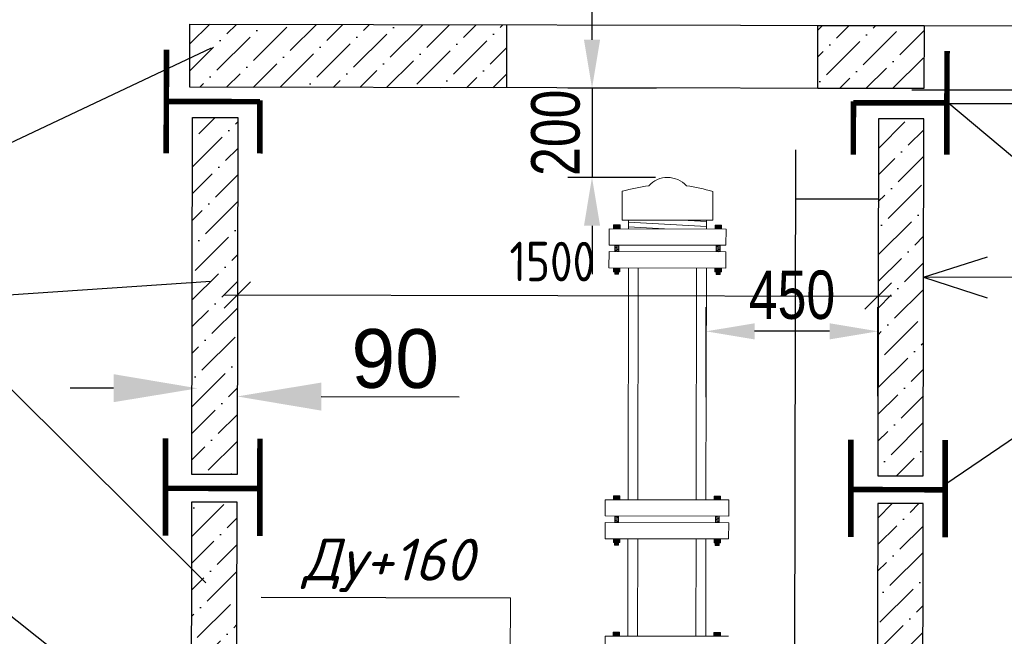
# Model space of a CAD drawing. Extents: x 0 to 361260, y 0 to 4201817.
# Tile 42 of 256: x 360244 to 360295, y 4194956 to 4194988. Entities that reach past the tile are written whole.
import ezdxf

# ---------------------------------------------------------------- set-up
doc = ezdxf.new("R2010")
doc.units = 0
doc.header["$LTSCALE"] = 0.5
doc.header["$MEASUREMENT"] = 0
doc.header["$PDMODE"] = 32
doc.header["$PDSIZE"] = 0.3
doc.layers.add("navro'z", color=7, linetype='Continuous')
doc.styles.add('Nurbek', font='isocpeui.ttf')
doc.styles.add('ROMANS', font='romans.shx', dxfattribs={"width": 0.8})
doc.dimstyles.new('ISO-25', dxfattribs={"dimtxt": 2.5, "dimasz": 2.5, "dimexe": 1.25, "dimexo": 0.625, "dimtad": 1, "dimtxsty": 'Standard', "dimcen": 2.5, "dimadec": 0, "dimazin": 0, "dimtfac": 1, "dimtmove": 0, "dimatfit": 3, "dimfxl": 1, "dimarcsym": 0})
pattern_1 = [(44.89306, (347835.6404, 4193298.0369), (0.51973879, 1.89179207), [2.43342293, -0.48668459, 0, -0.48668459])]
pattern_2 = [(44.89306, (349257.8296, 4193651.0713), (0.51973879, 1.89179207), [2.43342293, -0.48668459, 0, -0.48668459])]
pattern_3 = [(44.89306, (358041.4773, 4198334.1544), (0.5197388, 1.89179207), [2.43342293, -0.4866846, 0, -0.4866846])]

# ---------------------------------------------------------------- blocks, each defined once
blk = doc.blocks.new('_Oblique')
at = {"color": 0, "linetype": 'ByBlock', "lineweight": -2}
blk.add_line((-0.5, -0.5), (0.5, 0.5), dxfattribs=at)
blk = doc.blocks.new('*D386')
at = {"color": 0, "lineweight": -2, "transparency": 16777216}
for p, q in [((360273.207, 4194987.001), (360273.207, 4194989.501)), ((360276.544, 4194984.501), (360271.957, 4194984.501)), ((360273.207, 4194984.501), (360273.207, 4194979.884)), ((360276.487, 4194979.884), (360271.957, 4194979.884)), ((360273.207, 4194977.384), (360273.207, 4194974.884))]:
    blk.add_line(p, q, dxfattribs=at)
at = {"color": 0, "lineweight": 106, "transparency": 16777216}
for points in [[(360272.791, 4194987.001), (360273.624, 4194987.001), (360273.207, 4194984.501)], [(360272.791, 4194977.384), (360273.624, 4194977.384), (360273.207, 4194979.884)]]:
    blk.add_solid(points, dxfattribs=at)
at = {"layer": 'Defpoints', "color": 0, "lineweight": 106, "transparency": 16777216}
for p in [(360277.169, 4194984.501), (360273.207, 4194979.884), (360277.112, 4194979.884)]:
    blk.add_point(p, dxfattribs=at)
at = {"color": 0, "transparency": 16777216, "insert": (360271.332, 4194982.193), "char_height": 2.5, "attachment_point": 5, "rotation": 90}
blk.add_mtext('{\\W0.8;200}', dxfattribs=at)
blk = doc.blocks.new('*D385')
at = {"color": 0, "lineweight": -2, "transparency": 16777216}
for p, q in [((360279.104, 4194968.528), (360279.104, 4194973.178)), ((360287.98, 4194968.584), (360287.98, 4194973.178)), ((360285.48, 4194971.928), (360281.604, 4194971.928))]:
    blk.add_line(p, q, dxfattribs=at)
at = {"color": 0, "lineweight": 106, "transparency": 16777216}
for points in [[(360281.604, 4194972.344), (360281.604, 4194971.511), (360279.104, 4194971.928)], [(360285.48, 4194972.344), (360285.48, 4194971.511), (360287.98, 4194971.928)]]:
    blk.add_solid(points, dxfattribs=at)
at = {"layer": 'Defpoints', "color": 0, "lineweight": 106, "transparency": 16777216}
for p in [(360279.104, 4194971.928), (360279.104, 4194967.903, -185.215), (360287.98, 4194967.959)]:
    blk.add_point(p, dxfattribs=at)
at = {"color": 0, "transparency": 16777216, "insert": (360283.542, 4194973.803), "char_height": 2.5, "attachment_point": 5}
blk.add_mtext('{\\W0.8;450}', dxfattribs=at)

msp = doc.modelspace()

# ---------------------------------------------------------------- hatches: boundary and pattern name
at = {"linetype": 'ByBlock', "lineweight": 0, "transparency": 33554687}
for points in [[(360274.655, 4194977.426), (360274.32, 4194977.427), (360274.319, 4194977.226), (360274.655, 4194977.225)], [(360279.563, 4194977.417), (360279.899, 4194977.417), (360279.899, 4194977.215), (360279.563, 4194977.216)], [(360274.651, 4194975.211), (360274.316, 4194975.212), (360274.315, 4194975.011), (360274.651, 4194975.01)], [(360279.559, 4194975.202), (360279.895, 4194975.202), (360279.894, 4194975), (360279.559, 4194975.001)], [(360274.649, 4194963.42), (360274.313, 4194963.42), (360274.313, 4194963.219), (360274.648, 4194963.218)], [(360279.515, 4194963.411), (360279.851, 4194963.41), (360279.851, 4194963.209), (360279.515, 4194963.209)], [(360274.645, 4194961.204), (360274.309, 4194961.205), (360274.309, 4194961.004), (360274.644, 4194961.003)], [(360279.511, 4194961.195), (360279.847, 4194961.195), (360279.847, 4194960.993), (360279.511, 4194960.994)], [(360274.636, 4194956.371), (360274.3, 4194956.372), (360274.3, 4194956.171), (360274.635, 4194956.17)], [(360279.502, 4194956.362), (360279.838, 4194956.362), (360279.838, 4194956.16), (360279.502, 4194956.161)]]:
    msp.add_hatch(color=8, dxfattribs=at).paths.add_polyline_path(points)
at = {"layer": "navro'z", "transparency": 33554687}
h = msp.add_hatch(dxfattribs=at)
h.set_pattern_fill('ANSI36', color=254, scale=0.306573, angle=-0.1069, style=0)
h.set_pattern_definition(pattern_2)
h.paths.add_polyline_path([(360268.796, 4194987.774), (360252.428, 4194987.804), (360252.422, 4194984.547), (360268.79, 4194984.517)])
h.paths.add_polyline_path([(360290.36, 4194987.733), (360284.873, 4194987.744), (360284.866, 4194984.487), (360290.353, 4194984.477)])
h = msp.add_hatch(dxfattribs=at)
h.set_pattern_fill('ANSI36', color=0, scale=0.306573, angle=-0.1069, style=0)
h.set_pattern_definition(pattern_2)
h.paths.add_polyline_path([(360268.796, 4194987.774), (360252.428, 4194987.804), (360252.422, 4194984.547), (360268.79, 4194984.517)])
h.paths.add_polyline_path([(360290.36, 4194987.733), (360284.873, 4194987.744), (360284.866, 4194984.487), (360290.353, 4194984.477)])
h = msp.add_hatch(dxfattribs=at)
h.set_pattern_fill('ANSI36', color=254, scale=0.306573, angle=-0.1069, style=0)
h.set_pattern_definition(pattern_1)
h.paths.add_polyline_path([(360290.353, 4194982.912), (360288.008, 4194982.916), (360287.974, 4194964.46), (360290.319, 4194964.455)])
h.paths.add_polyline_path([(360254.903, 4194982.978), (360252.558, 4194982.982), (360252.524, 4194964.526), (360254.869, 4194964.522)])
h = msp.add_hatch(dxfattribs=at)
h.set_pattern_fill('ANSI36', color=0, scale=0.306573, angle=-0.1069, style=0)
h.set_pattern_definition(pattern_1)
h.paths.add_polyline_path([(360290.353, 4194982.912), (360288.008, 4194982.916), (360287.974, 4194964.46), (360290.319, 4194964.455)])
h.paths.add_polyline_path([(360254.903, 4194982.978), (360252.558, 4194982.982), (360252.524, 4194964.526), (360254.869, 4194964.522)])
h = msp.add_hatch(dxfattribs=at)
h.set_pattern_fill('ANSI36', color=0, scale=0.306573, angle=-0.1069, style=0)
h.set_pattern_definition(pattern_3)
h.paths.add_polyline_path([(360254.866, 4194963.09), (360252.521, 4194963.094), (360252.499, 4194951.245), (360254.844, 4194951.241)])
h.paths.add_polyline_path([(360254.832, 4194944.705), (360252.487, 4194944.709), (360252.47, 4194935.441), (360254.814, 4194935.437)])
h = msp.add_hatch(dxfattribs=at)
h.set_pattern_fill('ANSI36', color=0, scale=0.306573, angle=-0.1069, style=0)
h.set_pattern_definition(pattern_3)
h.paths.add_polyline_path([(360290.316, 4194963.024), (360287.971, 4194963.028), (360287.948, 4194950.861), (360290.293, 4194950.857)])
h.paths.add_polyline_path([(360290.282, 4194944.639), (360287.937, 4194944.643), (360287.919, 4194935.375), (360290.264, 4194935.37)])

# ---------------------------------------------------------------- linework, layer by layer
at = {"color": 7, "linetype": 'ByBlock', "lineweight": 0, "transparency": 33554687}
for p, q in [((360274.771, 4194977.682), (360274.773, 4194979.169)), ((360279.449, 4194977.673), (360279.452, 4194979.16)), ((360274.771, 4194977.682), (360279.449, 4194977.673)), ((360275.096, 4194977.681), (360275.095, 4194977.224)), ((360275.096, 4194977.578), (360279.123, 4194977.352)), ((360277.867, 4194977.676), (360279.124, 4194977.605)), ((360279.124, 4194977.673), (360279.123, 4194977.217)), ((360274.088, 4194977.226), (360274.087, 4194976.387)), ((360280.13, 4194977.215), (360274.088, 4194977.226)), ((360274.319, 4194977.226), (360274.32, 4194977.427)), ((360274.32, 4194977.427), (360274.655, 4194977.426)), ((360274.655, 4194977.225), (360274.655, 4194977.426)), ((360275.095, 4194977.325), (360276.951, 4194977.221)), ((360279.563, 4194977.216), (360279.563, 4194977.417)), ((360279.899, 4194977.417), (360279.563, 4194977.417)), ((360279.899, 4194977.215), (360279.899, 4194977.417)), ((360280.13, 4194977.215), (360280.128, 4194976.376)), ((360274.086, 4194976.051), (360274.085, 4194975.212)), ((360280.127, 4194976.04), (360274.086, 4194976.051)), ((360280.128, 4194976.376), (360274.087, 4194976.387)), ((360274.385, 4194976.387), (360274.384, 4194976.051)), ((360274.384, 4194976.104), (360274.586, 4194976.078)), ((360274.384, 4194976.06), (360274.456, 4194976.051)), ((360274.385, 4194976.37), (360274.586, 4194976.343)), ((360274.385, 4194976.325), (360274.586, 4194976.299)), ((360274.385, 4194976.281), (360274.586, 4194976.255)), ((360274.385, 4194976.237), (360274.586, 4194976.211)), ((360274.385, 4194976.193), (360274.586, 4194976.166)), ((360274.385, 4194976.149), (360274.586, 4194976.122)), ((360274.586, 4194976.386), (360274.586, 4194976.051)), ((360279.629, 4194976.377), (360279.628, 4194976.041)), ((360279.83, 4194976.359), (360279.628, 4194976.334)), ((360279.83, 4194976.315), (360279.628, 4194976.29)), ((360279.83, 4194976.271), (360279.628, 4194976.245)), ((360279.83, 4194976.227), (360279.628, 4194976.201)), ((360279.83, 4194976.183), (360279.628, 4194976.157)), ((360279.829, 4194976.138), (360279.628, 4194976.113)), ((360279.829, 4194976.094), (360279.628, 4194976.069)), ((360279.829, 4194976.05), (360279.757, 4194976.041)), ((360279.83, 4194976.376), (360279.829, 4194976.041)), ((360280.127, 4194976.04), (360280.126, 4194975.201)), ((360280.126, 4194975.201), (360274.085, 4194975.212)), ((360274.316, 4194975.212), (360274.315, 4194975.011)), ((360274.315, 4194975.011), (360274.651, 4194975.01)), ((360274.382, 4194975.01), (360274.382, 4194974.876)), ((360274.382, 4194975.004), (360274.584, 4194974.977)), ((360274.382, 4194974.98), (360274.584, 4194974.954)), ((360274.382, 4194974.957), (360274.584, 4194974.931)), ((360274.382, 4194974.934), (360274.584, 4194974.907)), ((360274.584, 4194975.01), (360274.584, 4194974.876)), ((360274.651, 4194975.01), (360274.651, 4194975.211)), ((360275.09, 4194975.211, -274.777), (360275.068, 4194963.217, -127.643)), ((360275.594, 4194975.21, -274.777), (360275.571, 4194963.216, -127.643)), ((360278.614, 4194975.204, -274.777), (360278.592, 4194963.211, -127.643)), ((360279.118, 4194975.203, -274.777), (360279.096, 4194963.21, -127.643)), ((360279.559, 4194975.202), (360279.559, 4194975.001)), ((360279.894, 4194975), (360279.559, 4194975.001)), ((360279.626, 4194975.001), (360279.626, 4194974.866)), ((360279.827, 4194974.994), (360279.626, 4194974.968)), ((360279.827, 4194974.97), (360279.626, 4194974.945)), ((360279.827, 4194974.947), (360279.626, 4194974.921)), ((360279.827, 4194975), (360279.827, 4194974.866)), ((360279.895, 4194975.202), (360279.894, 4194975)), ((360274.382, 4194974.91), (360274.584, 4194974.884)), ((360274.382, 4194974.876), (360274.584, 4194974.876)), ((360279.827, 4194974.923), (360279.626, 4194974.898)), ((360279.827, 4194974.9), (360279.626, 4194974.874)), ((360279.827, 4194974.866), (360279.626, 4194974.866)), ((360274.313, 4194963.219, -127.643), (360274.313, 4194963.42, -127.643)), ((360274.313, 4194963.42, -127.643), (360274.649, 4194963.42, -127.643)), ((360274.648, 4194963.218, -127.643), (360274.649, 4194963.42, -127.643)), ((360279.515, 4194963.209, -127.643), (360279.515, 4194963.411, -127.643)), ((360279.851, 4194963.41, -127.643), (360279.515, 4194963.411, -127.643)), ((360279.851, 4194963.209, -127.643), (360279.851, 4194963.41, -127.643)), ((360273.893, 4194963.22, -127.643), (360273.892, 4194962.381, -127.643)), ((360273.893, 4194963.22, -127.643), (360280.27, 4194963.208, -127.643)), ((360280.27, 4194963.208, -127.643), (360280.269, 4194962.369, -127.643)), ((360273.892, 4194962.381, -127.643), (360280.269, 4194962.369, -127.643)), ((360274.378, 4194962.38, -127.643), (360274.378, 4194962.044, -127.643)), ((360274.378, 4194962.348, -127.643), (360274.58, 4194962.322, -127.643)), ((360274.378, 4194962.304, -127.643), (360274.58, 4194962.278, -127.643)), ((360274.378, 4194962.26, -127.643), (360274.579, 4194962.233, -127.643)), ((360274.378, 4194962.216, -127.643), (360274.579, 4194962.189, -127.643)), ((360274.477, 4194962.379, -127.643), (360274.58, 4194962.366, -127.643)), ((360274.58, 4194962.379, -127.643), (360274.579, 4194962.044, -127.643)), ((360279.581, 4194962.37, -127.643), (360279.58, 4194962.034, -127.643)), ((360279.782, 4194962.338, -127.643), (360279.58, 4194962.312, -127.643)), ((360279.782, 4194962.294, -127.643), (360279.58, 4194962.268, -127.643)), ((360279.782, 4194962.25, -127.643), (360279.58, 4194962.224, -127.643)), ((360279.683, 4194962.37, -127.643), (360279.581, 4194962.357, -127.643)), ((360279.782, 4194962.37, -127.643), (360279.781, 4194962.034, -127.643)), ((360273.891, 4194962.045, -127.643), (360273.889, 4194961.206, -127.643)), ((360273.891, 4194962.045, -127.643), (360280.268, 4194962.033, -127.643)), ((360274.378, 4194962.171, -127.643), (360274.579, 4194962.145, -127.643)), ((360274.378, 4194962.127, -127.643), (360274.579, 4194962.101, -127.643)), ((360274.378, 4194962.083, -127.643), (360274.579, 4194962.057, -127.643)), ((360279.782, 4194962.206, -127.643), (360279.58, 4194962.18, -127.643)), ((360279.782, 4194962.161, -127.643), (360279.58, 4194962.136, -127.643)), ((360279.782, 4194962.117, -127.643), (360279.58, 4194962.092, -127.643)), ((360279.781, 4194962.073, -127.643), (360279.58, 4194962.047, -127.643)), ((360280.268, 4194962.033, -127.643), (360280.266, 4194961.194, -127.643)), ((360273.889, 4194961.206, -127.643), (360280.266, 4194961.194, -127.643)), ((360274.309, 4194961.205, -127.643), (360274.309, 4194961.004, -127.643)), ((360274.645, 4194961.204, -127.643), (360274.644, 4194961.003, -127.643)), ((360275.064, 4194961.204), (360275.055, 4194956.169)), ((360275.568, 4194961.203), (360275.558, 4194956.168)), ((360274.309, 4194961.004, -127.643), (360274.644, 4194961.003, -127.643)), ((360274.376, 4194961.004, -127.643), (360274.376, 4194960.869, -127.643)), ((360274.376, 4194960.997, -127.643), (360274.577, 4194960.971, -127.643)), ((360274.376, 4194960.974, -127.643), (360274.577, 4194960.947, -127.643)), ((360274.376, 4194960.95, -127.643), (360274.577, 4194960.924, -127.643)), ((360274.376, 4194960.927, -127.643), (360274.577, 4194960.9, -127.643)), ((360274.376, 4194960.903, -127.643), (360274.577, 4194960.877, -127.643)), ((360274.376, 4194960.869, -127.643), (360274.577, 4194960.869, -127.643)), ((360274.577, 4194961.003, -127.643), (360274.577, 4194960.869, -127.643)), ((360278.588, 4194961.197), (360278.579, 4194956.163)), ((360279.092, 4194961.196), (360279.082, 4194956.162)), ((360279.511, 4194961.195, -127.643), (360279.511, 4194960.994, -127.643)), ((360279.847, 4194960.993, -127.643), (360279.511, 4194960.994, -127.643)), ((360279.578, 4194960.994, -127.643), (360279.578, 4194960.86, -127.643)), ((360279.779, 4194960.987, -127.643), (360279.578, 4194960.961, -127.643)), ((360279.779, 4194960.963, -127.643), (360279.578, 4194960.938, -127.643)), ((360279.779, 4194960.94, -127.643), (360279.578, 4194960.914, -127.643)), ((360279.779, 4194960.917, -127.643), (360279.578, 4194960.891, -127.643)), ((360279.779, 4194960.893, -127.643), (360279.578, 4194960.868, -127.643)), ((360279.779, 4194960.859, -127.643), (360279.578, 4194960.86, -127.643)), ((360279.779, 4194960.993, -127.643), (360279.779, 4194960.859, -127.643)), ((360279.847, 4194961.195, -127.643), (360279.847, 4194960.993, -127.643)), ((360273.88, 4194956.171), (360273.879, 4194955.332)), ((360273.88, 4194956.171), (360280.257, 4194956.16)), ((360274.3, 4194956.171), (360274.3, 4194956.372)), ((360274.3, 4194956.372), (360274.636, 4194956.371)), ((360274.635, 4194956.17), (360274.636, 4194956.371)), ((360279.502, 4194956.161), (360279.502, 4194956.362)), ((360279.838, 4194956.362), (360279.502, 4194956.362)), ((360279.838, 4194956.16), (360279.838, 4194956.362))]:
    msp.add_line(p, q, dxfattribs=at)
for centre, radius, start, end in [((360277.112, 4194978.563), 1.321, 42.4381, 137.348), ((360278.32, 4194965.787), 13.844, 99.0611, 104.8446), ((360275.855, 4194965.792), 13.844, 74.9416, 80.725)]:
    msp.add_arc(centre, radius, start, end, dxfattribs=at)
at = {"layer": "navro'z", "color": 7, "transparency": 33554687}
for p, q in [((360252.422, 4194984.547), (360252.428, 4194987.804)), ((360252.422, 4194984.547), (360252.428, 4194987.804)), ((360290.363, 4194987.733), (360290.357, 4194984.477)), ((360290.363, 4194987.733), (360290.357, 4194984.477)), ((360283.721, 4194981.317), (360283.64, 4194938.006)), ((360283.721, 4194981.317), (360283.64, 4194938.006)), ((360288, 4194978.754), (360283.716, 4194978.762)), ((360288, 4194978.754), (360283.716, 4194978.762))]:
    msp.add_line(p, q, dxfattribs=at)
at = {"layer": "navro'z", "color": 0, "lineweight": 25, "transparency": 33554687}
for p, q in [((360289.761, 4194987.735, 119.865), (360307.509, 4194987.701, 119.865)), ((360289.738, 4194984.416), (360307.503, 4194984.383)), ((360289.754, 4194983.71, 119.865), (360307.502, 4194983.676, 119.865)), ((360248.488, 4194968.989), (360246.247, 4194968.994)), ((360259.221, 4194968.554), (360266.347, 4194968.54)), ((360256.113, 4194958.177, 29.966), (360268.992, 4194958.153, 29.966))]:
    msp.add_line(p, q, dxfattribs=at)
at = {"layer": "navro'z", "color": 0, "transparency": 33554687}
for p, q in [((360253.533, 4194986.568), (360243.076, 4194981.627)), ((360291.545, 4194983.802), (360296.486, 4194979.654)), ((360290.338, 4194974.726), (360293.632, 4194975.781)), ((360253.51, 4194974.512), (360243.061, 4194973.79)), ((360253.51, 4194974.512), (360243.061, 4194973.79)), ((360332.894, 4194974.647), (360290.338, 4194974.726)), ((360290.338, 4194974.726), (360293.628, 4194973.659)), ((360254.205, 4194973.81), (360288.672, 4194973.746)), ((360243.053, 4194969.078), (360253.256, 4194958.929)), ((360291.433, 4194964.017), (360297.225, 4194967.942))]:
    msp.add_line(p, q, dxfattribs=at)
at = {"layer": "navro'z", "color": 7, "lineweight": 30, "transparency": 33554687}
msp.add_line((360290.353, 4194984.477), (360252.422, 4194984.547), dxfattribs=at)
msp.add_line((360290.353, 4194984.477), (360252.422, 4194984.547), dxfattribs=at)
at = {"layer": "navro'z", "color": 0, "lineweight": 20, "transparency": 33554687}
msp.add_line((360268.984, 4194953.61, 29.966), (360268.992, 4194958.153, 29.966), dxfattribs=at)
at = {"layer": "navro'z", "color": 7, "lineweight": 30, "transparency": 33554687}
for points in [[(360252.428, 4194987.804), (360290.363, 4194987.733), (360290.357, 4194984.477), (360252.422, 4194984.547)], [(360252.428, 4194987.804), (360290.363, 4194987.733), (360290.357, 4194984.477), (360252.422, 4194984.547)], [(360284.873, 4194987.744), (360290.36, 4194987.733), (360290.353, 4194984.477), (360284.866, 4194984.487)], [(360284.873, 4194987.744), (360290.36, 4194987.733), (360290.353, 4194984.477), (360284.866, 4194984.487)], [(360252.558, 4194982.982), (360254.903, 4194982.978), (360254.869, 4194964.522), (360252.524, 4194964.526)], [(360252.558, 4194982.982), (360254.903, 4194982.978), (360254.869, 4194964.522), (360252.524, 4194964.526)], [(360290.353, 4194982.912), (360288.008, 4194982.916), (360287.974, 4194964.46), (360290.319, 4194964.455)], [(360290.353, 4194982.912), (360288.008, 4194982.916), (360287.974, 4194964.46), (360290.319, 4194964.455)]]:
    msp.add_lwpolyline(points, close=True, dxfattribs=at)
for points in [[(360268.796, 4194987.774), (360268.79, 4194984.517)], [(360268.796, 4194987.774), (360268.79, 4194984.517)], [(360254.842, 4194950.326), (360254.866, 4194963.09), (360252.521, 4194963.094), (360252.497, 4194950.33)], [(360254.842, 4194950.326), (360254.866, 4194963.09), (360252.521, 4194963.094), (360252.497, 4194950.33)], [(360290.292, 4194950.259), (360290.316, 4194963.024), (360287.971, 4194963.028), (360287.947, 4194950.264)], [(360290.292, 4194950.259), (360290.316, 4194963.024), (360287.971, 4194963.028), (360287.947, 4194950.264)]]:
    msp.add_lwpolyline(points, dxfattribs=at)
at = {"layer": "navro'z", "color": 0, "transparency": 33554687, "const_width": 0.289}
for points in [[(360251.215, 4194983.743), (360251.22, 4194986.49)], [(360251.215, 4194983.743), (360251.22, 4194986.49)], [(360291.545, 4194983.668), (360291.55, 4194986.414)], [(360291.545, 4194983.668), (360291.55, 4194986.414)], [(360251.215, 4194983.878), (360251.21, 4194981.131)], [(360251.215, 4194983.878), (360251.21, 4194981.131)], [(360251.215, 4194983.81), (360256.049, 4194983.801)], [(360251.215, 4194983.81), (360256.049, 4194983.801)], [(360256.049, 4194983.869), (360256.044, 4194981.122)], [(360256.049, 4194983.869), (360256.044, 4194981.122)], [(360286.712, 4194983.811), (360286.707, 4194981.065)], [(360286.712, 4194983.811), (360286.707, 4194981.065)], [(360286.712, 4194983.744), (360291.545, 4194983.735)], [(360286.712, 4194983.744), (360291.545, 4194983.735)], [(360291.545, 4194983.802), (360291.54, 4194981.056)], [(360291.545, 4194983.802), (360291.54, 4194981.056)], [(360251.178, 4194966.389), (360251.168, 4194961.359)], [(360251.178, 4194966.389), (360251.168, 4194961.359)], [(360256.053, 4194966.38), (360256.043, 4194961.35)], [(360256.053, 4194966.38), (360256.043, 4194961.35)], [(360286.583, 4194966.323), (360286.573, 4194961.293)], [(360286.583, 4194966.323), (360286.573, 4194961.293)], [(360291.457, 4194966.314), (360291.448, 4194961.284)], [(360291.457, 4194966.314), (360291.448, 4194961.284)], [(360251.173, 4194963.813), (360256.048, 4194963.804)], [(360251.173, 4194963.813), (360256.048, 4194963.804)], [(360286.578, 4194963.747), (360291.453, 4194963.738)], [(360286.578, 4194963.747), (360291.453, 4194963.738)]]:
    msp.add_lwpolyline(points, dxfattribs=at)
at = {"layer": "navro'z", "color": 0, "transparency": 33554687}
msp.add_lwpolyline([(360251.815, 4194950.331), (360237.214, 4194961.946), (360183.503, 4194962.047)], dxfattribs=at)
at = {"layer": "navro'z", "color": 0, "lineweight": 25, "transparency": 33554687}
for points in [[(360248.49, 4194969.713), (360248.487, 4194968.265), (360252.833, 4194968.981)], [(360259.222, 4194969.278), (360259.22, 4194967.83), (360254.876, 4194968.562)]]:
    msp.add_solid(points, dxfattribs=at)

# ---------------------------------------------------------------- block references
at = {"layer": "navro'z", "color": 3, "transparency": 33554687, "xscale": 1.362546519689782, "yscale": 1.362546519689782, "zscale": 1.362546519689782}
for p, rotation in [((360254.886, 4194973.809), 179.8930604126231), ((360287.991, 4194973.747), 359.8930604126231)]:
    msp.add_blockref('_Oblique', p, dxfattribs=dict(at, rotation=rotation))

# ---------------------------------------------------------------- texts
at = {"layer": "navro'z", "color": 0, "transparency": 33554687, "insert": (360271.157, 4194975.536), "char_height": 2.0438, "attachment_point": 5, "rotation": 359.8931, "style": 'ROMANS'}
msp.add_mtext('\\A1;1500', dxfattribs=at)
at = {"layer": "navro'z", "color": 0, "lineweight": 25, "transparency": 33554687, "insert": (360263.039, 4194970.5), "char_height": 3.0414, "attachment_point": 5, "rotation": 359.8931}
msp.add_mtext('90', dxfattribs=at)
at = {"layer": "navro'z", "color": 0, "lineweight": 20, "transparency": 33554687, "insert": (360262.676, 4194959.831, 29.966), "char_height": 2.1724, "attachment_point": 5, "rotation": 359.8931, "style": 'Nurbek'}
msp.add_mtext('Ду+160', dxfattribs=at)

# ---------------------------------------------------------------- dimensions: what is measured, and where the dimension line sits
dim = msp.add_linear_dim(base=(360273.207, 4194979.884), p1=(360277.169, 4194984.501), p2=(360277.112, 4194979.884), angle=90, text='{\\W0.8;200}', dimstyle='ISO-25')
dim.commit()
dim.dimension.update_dxf_attribs({"geometry": '*D386', "text_midpoint": (360273.207, 4194982.193), "dimtype": 160})
dim = msp.add_linear_dim(base=(360279.104, 4194971.928), p1=(360287.98, 4194967.959), p2=(360279.104, 4194967.903, -185.215), text='{\\W0.8;450}', dimstyle='ISO-25')
dim.commit()
dim.dimension.update_dxf_attribs({"geometry": '*D385', "text_midpoint": (360283.542, 4194971.928), "dimtype": 160})

doc.saveas('drawing.dxf')
